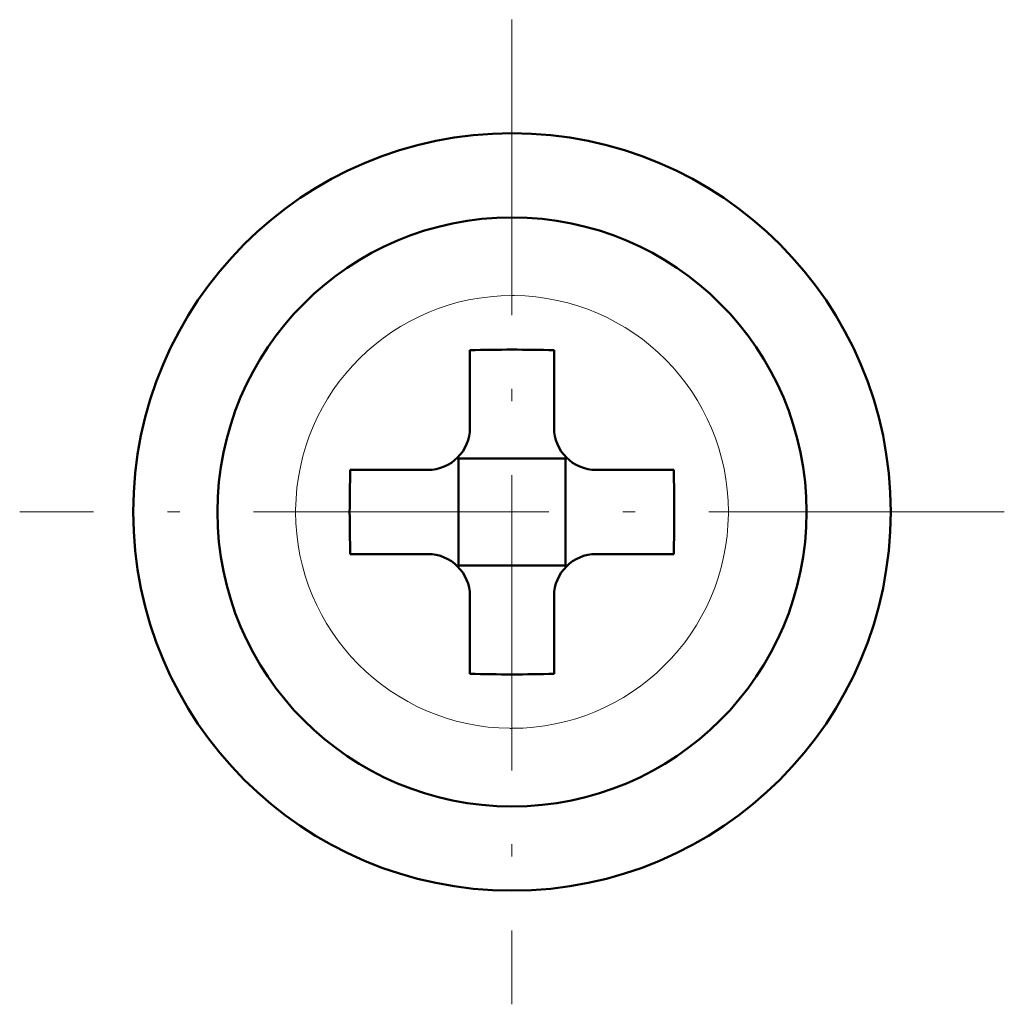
# Model space of a CAD drawing. Extents: x -2065 to 2446, y -1961 to 629.
# Tile 11 of 59: x -205 to -194, y -1527 to -1515. Entities that reach past the tile are written whole.
import ezdxf

# ---------------------------------------------------------------- set-up
doc = ezdxf.new("R2010")
doc.units = 0
doc.linetypes.add('DASHDOT', pattern=[18.5, 12, -3, 0.5, -3])

msp = doc.modelspace()

# ---------------------------------------------------------------- linework, layer by layer
at = {"color": 7, "linetype": 'DASHDOT', "lineweight": 18, "ltscale": 0.292499}
msp.add_line((-199.43, -1515.138), (-199.43, -1526.838), dxfattribs=at)
at = {"color": 7, "lineweight": 18}
for p, q in [((-199.406, -1518.417), (-199.43, -1518.417)), ((-202.001, -1520.965), (-202.001, -1520.988)), ((-196.859, -1521.012), (-196.859, -1520.988)), ((-199.454, -1523.56), (-199.43, -1523.56))]:
    msp.add_line(p, q, dxfattribs=at)
at = {"color": 7, "lineweight": 50}
for p, q in [((-199.93, -1519.988), (-199.93, -1519.067)), ((-198.93, -1519.067), (-198.93, -1519.988)), ((-200.076, -1520.342), (-200.065, -1520.353)), ((-200.065, -1520.353), (-198.794, -1520.353)), ((-200.065, -1520.353), (-200.065, -1521.624)), ((-198.794, -1520.353), (-198.784, -1520.342)), ((-198.794, -1520.353), (-198.794, -1521.624)), ((-201.352, -1520.488), (-200.43, -1520.488)), ((-197.508, -1520.488), (-198.43, -1520.488)), ((-201.352, -1521.488), (-200.43, -1521.488)), ((-197.508, -1521.488), (-198.43, -1521.488)), ((-200.065, -1521.624), (-200.076, -1521.635)), ((-198.794, -1521.624), (-200.065, -1521.624)), ((-198.794, -1521.624), (-198.784, -1521.635)), ((-199.93, -1521.988), (-199.93, -1522.91)), ((-198.93, -1521.988), (-198.93, -1522.91))]:
    msp.add_line(p, q, dxfattribs=at)
at = {"color": 7, "linetype": 'DASHDOT', "lineweight": 18, "ltscale": 0.2925}
msp.add_line((-193.58, -1520.988), (-205.28, -1520.988), dxfattribs=at)
at = {"color": 7, "lineweight": 50}
for radius in [4.5, 3.5]:
    msp.add_circle((-199.43, -1520.988), radius, dxfattribs=at)
at = {"color": 7, "lineweight": 18}
for start, end in [(90, 179.4706), (0, 89.4706), (180, 269.4706), (270, 359.4706)]:
    msp.add_arc((-199.43, -1520.988), 2.571, start, end, dxfattribs=at)
at = {"color": 7, "lineweight": 50}
for centre, radius, start, end in [((-199.431, -1536.16), 17.101, 89.9978, 91.6733), ((-199.429, -1536.16), 17.101, 88.3267, 90.0022), ((-200.43, -1519.988), 0.5, 270, 360), ((-198.43, -1519.988), 0.5, 180, 270), ((-184.258, -1520.988), 17.101, 178.3267, 180.0022), ((-214.602, -1520.988), 17.101, 359.9978, 1.6733), ((-184.222, -1520.989), 17.137, 179.9996, 181.6715), ((-214.638, -1520.989), 17.137, 358.3285, 0.0004), ((-200.43, -1521.988), 0.5, 0, 90), ((-198.43, -1521.988), 0.5, 90, 180), ((-199.43, -1505.783), 17.135, 268.3286, 271.6729)]:
    msp.add_arc(centre, radius, start, end, dxfattribs=at)

doc.saveas('drawing.dxf')
